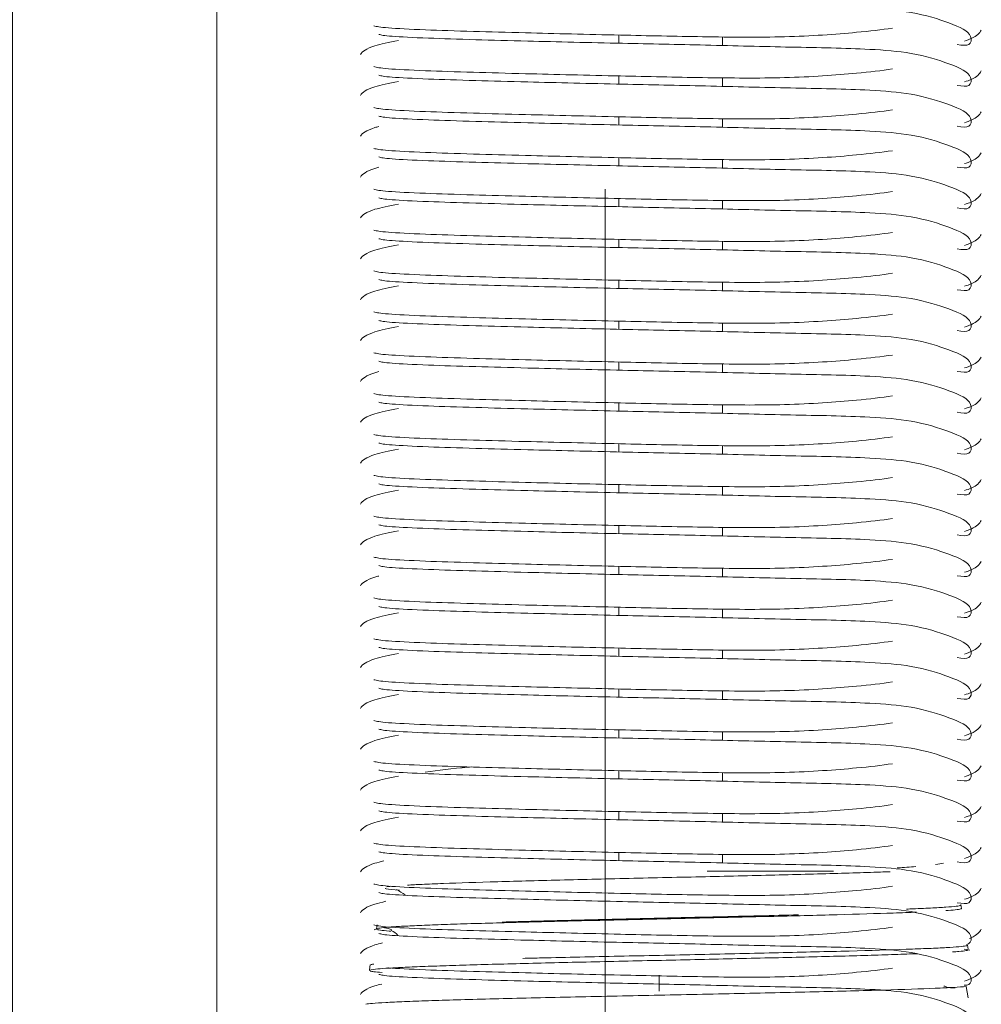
# Model space of a CAD drawing. Header units: millimetres. Extents: x 16720 to 74016, y 25810 to 81213.
# Tile 126 of 256: x 32332 to 32356, y 31780 to 31804. Entities that reach past the tile are written whole.
import ezdxf

# ---------------------------------------------------------------- set-up
doc = ezdxf.new("R2010")
doc.units = ezdxf.units.MM
doc.linetypes.add('DASHDOTX2', pattern=[50.8, 25.4, -12.7, 0, -12.7])
for name, color, linetype, lineweight in [('_OŚ', 165, 'DASHDOTX2', 9), ('_STOLARKA', 150, 'Continuous', 18), ('_WYMIAR', 151, 'Continuous', 9), ('_WYPOSAŻENIE', 157, 'Continuous', 5)]:
    doc.layers.add(name, color=color, linetype=linetype, lineweight=lineweight)

# ---------------------------------------------------------------- blocks, each defined once
blk = doc.blocks.new('brama 3m')
at = {"layer": '_STOLARKA'}
blk.add_lwpolyline([(150, -5), (-150, -5), (-150, 0), (150, 0)], close=True, dxfattribs=at)
at = {"layer": '_WYPOSAŻENIE', "linetype": 'Continuous'}
for p, q in [((23.393, -8.732), (23.519, -8.753)), ((24.403, -8.903), (24.501, -8.919)), ((26.069, -14.83), (26.269, -14.83)), ((27.069, -14.83), (27.269, -14.83)), ((28.069, -14.83), (28.269, -14.83)), ((29.069, -14.83), (29.269, -14.83)), ((30.069, -14.83), (30.269, -14.83)), ((31.069, -14.83), (31.269, -14.83)), ((32.069, -14.83), (32.269, -14.83)), ((33.069, -14.83), (33.269, -14.83)), ((34.069, -14.83), (34.269, -14.83)), ((35.069, -14.83), (35.269, -14.83)), ((36.069, -14.83), (36.269, -14.83)), ((37.069, -14.83), (37.269, -14.83)), ((38.069, -14.83), (38.269, -14.83)), ((39.069, -14.83), (39.269, -14.83)), ((40.069, -14.83), (40.269, -14.83)), ((41.069, -14.83), (41.269, -14.83)), ((42.069, -14.83), (42.269, -14.83)), ((43.069, -14.83), (43.269, -14.83)), ((44.069, -14.83), (44.269, -14.83)), ((45.069, -14.83), (45.269, -14.83)), ((46.069, -14.83), (46.269, -14.83)), ((23.265, -15.823), (22.876, -15.823)), ((25.811, -20.089), (25.811, -16.996)), ((26.228, -17.37), (26.013, -17.37)), ((27.228, -17.37), (27.013, -17.37)), ((28.228, -17.37), (28.013, -17.37)), ((29.228, -17.37), (29.013, -17.37)), ((30.228, -17.37), (30.013, -17.37)), ((31.228, -17.37), (31.013, -17.37)), ((32.228, -17.37), (32.013, -17.37)), ((33.228, -17.37), (33.013, -17.37)), ((34.228, -17.37), (34.013, -17.37)), ((35.228, -17.37), (35.013, -17.37)), ((36.228, -17.37), (36.013, -17.37)), ((37.228, -17.37), (37.013, -17.37)), ((38.228, -17.37), (38.013, -17.37)), ((39.228, -17.37), (39.013, -17.37)), ((40.228, -17.37), (40.013, -17.37)), ((41.228, -17.37), (41.013, -17.37)), ((42.228, -17.37), (42.013, -17.37)), ((43.228, -17.37), (43.013, -17.37)), ((44.228, -17.37), (44.013, -17.37)), ((45.228, -17.37), (45.013, -17.37)), ((46.228, -17.37), (46.013, -17.37)), ((22.989, -23.331), (22.71, -23.38)), ((23.901, -23.285), (23.878, -23.417)), ((23.997, -23.366), (23.905, -23.382)), ((24.997, -23.197), (24.901, -23.213))]:
    blk.add_line(p, q, dxfattribs=at)
for centre, radius, start, end in [((23.906, -9.064), 0.519, 15.0866, 24.5327), ((23.906, -9.064), 0.519, 334.865, 355.9927), ((23.917, -9.053), 0.495, 310.3474, 334.2086)]:
    blk.add_arc(centre, radius, start, end, dxfattribs=at)
for points, knots in [([(22.989, -23.331), (22.982, -23.251), (22.975, -23.148), (22.96, -22.894), (22.953, -22.743), (22.931, -22.225), (22.916, -21.802), (22.895, -21.05), (22.887, -20.781), (22.873, -20.22), (22.866, -19.926), (22.851, -19.311), (22.844, -18.988), (22.829, -18.331), (22.822, -17.997), (22.808, -17.317), (22.8, -16.971), (22.786, -16.268), (22.779, -15.918), (22.764, -15.223), (22.757, -14.879), (22.742, -14.194), (22.735, -13.853), (22.721, -13.196), (22.714, -12.878), (22.699, -12.263), (22.692, -11.963), (22.67, -11.11), (22.656, -10.61), (22.634, -9.961), (22.627, -9.764), (22.613, -9.416), (22.606, -9.264), (22.591, -9.003), (22.584, -8.893), (22.57, -8.737), (22.564, -8.683), (22.558, -8.646)], [0, 0, 0, 0, 0.03125, 0.03125, 0.0625, 0.0625, 0.125, 0.125, 0.15625, 0.15625, 0.1875, 0.1875, 0.21875, 0.21875, 0.25, 0.25, 0.28125, 0.28125, 0.3125, 0.3125, 0.34375, 0.34375, 0.375, 0.375, 0.40625, 0.40625, 0.4375, 0.4375, 0.5, 0.5, 0.53125, 0.53125, 0.5625, 0.5625, 0.59375, 0.59375, 0.6203289, 0.6203289, 0.6203289, 0.6203289]), ([(22.794, -8.512), (22.869, -8.57), (22.948, -8.652), (23.034, -8.972), (23.049, -9.033)], [0, 0, 0, 0, 0.1038127, 0.1253083, 0.1253083, 0.1253083, 0.1253083]), ([(23.794, -8.512), (23.869, -8.57), (23.95, -8.654), (24.038, -8.985), (24.055, -9.055)], [0, 0, 0, 0, 0.1038127, 0.1278558, 0.1278558, 0.1278558, 0.1278558]), ([(24.794, -8.512), (24.869, -8.57), (24.955, -8.66), (25.05, -9.032), (25.073, -9.136)], [0, 0, 0, 0, 0.1038127, 0.1366734, 0.1366734, 0.1366734, 0.1366734]), ([(25.794, -8.512), (25.869, -8.57), (25.952, -8.656), (26.042, -9.001), (26.061, -9.083)], [0, 0, 0, 0, 0.1038127, 0.1309417, 0.1309417, 0.1309417, 0.1309417]), ([(26.794, -8.512), (26.869, -8.57), (26.974, -8.679), (27.091, -9.205), (27.135, -9.447)], [0, 0, 0, 0, 0.1038127, 0.1660918, 0.1660918, 0.1660918, 0.1660918]), ([(27.794, -8.512), (27.869, -8.57), (27.974, -8.679), (28.091, -9.205), (28.135, -9.447)], [0, 0, 0, 0, 0.1038127, 0.1660918, 0.1660918, 0.1660918, 0.1660918]), ([(28.794, -8.512), (28.869, -8.57), (28.974, -8.679), (29.091, -9.205), (29.135, -9.447)], [0, 0, 0, 0, 0.1038127, 0.1660918, 0.1660918, 0.1660918, 0.1660918]), ([(29.794, -8.512), (29.869, -8.57), (29.974, -8.679), (30.091, -9.205), (30.135, -9.447)], [0, 0, 0, 0, 0.1038127, 0.1660918, 0.1660918, 0.1660918, 0.1660918]), ([(30.794, -8.512), (30.869, -8.57), (30.974, -8.679), (31.091, -9.205), (31.135, -9.447)], [0, 0, 0, 0, 0.1038127, 0.1660918, 0.1660918, 0.1660918, 0.1660918]), ([(31.794, -8.512), (31.869, -8.57), (31.974, -8.679), (32.091, -9.205), (32.135, -9.447)], [0, 0, 0, 0, 0.1038127, 0.1660918, 0.1660918, 0.1660918, 0.1660918]), ([(32.794, -8.512), (32.869, -8.57), (32.943, -8.647), (33.023, -8.932), (33.033, -8.967)], [0, 0, 0, 0, 0.1038127, 0.1172107, 0.1172107, 0.1172107, 0.1172107]), ([(33.794, -8.512), (33.869, -8.57), (33.974, -8.679), (34.091, -9.205), (34.135, -9.447)], [0, 0, 0, 0, 0.1038127, 0.1660918, 0.1660918, 0.1660918, 0.1660918]), ([(34.794, -8.512), (34.869, -8.57), (34.974, -8.679), (35.091, -9.205), (35.135, -9.447)], [0, 0, 0, 0, 0.1038127, 0.1660918, 0.1660918, 0.1660918, 0.1660918]), ([(35.794, -8.512), (35.869, -8.57), (35.974, -8.679), (36.091, -9.205), (36.135, -9.447)], [0, 0, 0, 0, 0.1038127, 0.1660918, 0.1660918, 0.1660918, 0.1660918]), ([(36.794, -8.512), (36.869, -8.57), (36.974, -8.679), (37.091, -9.205), (37.135, -9.447)], [0, 0, 0, 0, 0.1038127, 0.1660918, 0.1660918, 0.1660918, 0.1660918]), ([(37.794, -8.512), (37.869, -8.57), (37.943, -8.647), (38.023, -8.932), (38.033, -8.967)], [0, 0, 0, 0, 0.1038127, 0.1172107, 0.1172107, 0.1172107, 0.1172107]), ([(38.794, -8.512), (38.869, -8.57), (38.974, -8.679), (39.091, -9.205), (39.135, -9.447)], [0, 0, 0, 0, 0.1038127, 0.1660918, 0.1660918, 0.1660918, 0.1660918]), ([(39.794, -8.512), (39.869, -8.57), (39.974, -8.679), (40.091, -9.205), (40.135, -9.447)], [0, 0, 0, 0, 0.1038127, 0.1660918, 0.1660918, 0.1660918, 0.1660918]), ([(40.794, -8.512), (40.869, -8.57), (40.974, -8.679), (41.091, -9.205), (41.135, -9.447)], [0, 0, 0, 0, 0.1038127, 0.1660918, 0.1660918, 0.1660918, 0.1660918]), ([(41.794, -8.512), (41.869, -8.57), (41.974, -8.679), (42.091, -9.205), (42.135, -9.447)], [0, 0, 0, 0, 0.1038127, 0.1660918, 0.1660918, 0.1660918, 0.1660918]), ([(42.794, -8.512), (42.869, -8.57), (42.943, -8.647), (43.023, -8.932), (43.033, -8.967)], [0, 0, 0, 0, 0.1038127, 0.1172107, 0.1172107, 0.1172107, 0.1172107]), ([(43.794, -8.512), (43.869, -8.57), (43.943, -8.647), (44.023, -8.932), (44.033, -8.967)], [0, 0, 0, 0, 0.1038127, 0.1172107, 0.1172107, 0.1172107, 0.1172107]), ([(44.794, -8.512), (44.869, -8.57), (44.974, -8.679), (45.091, -9.205), (45.135, -9.447)], [0, 0, 0, 0, 0.1038127, 0.1660918, 0.1660918, 0.1660918, 0.1660918]), ([(45.794, -8.512), (45.869, -8.57), (45.974, -8.679), (46.091, -9.205), (46.135, -9.447)], [0, 0, 0, 0, 0.1038127, 0.1660918, 0.1660918, 0.1660918, 0.1660918]), ([(23.332, -9.043), (23.339, -8.959), (23.345, -8.892), (23.356, -8.802), (23.362, -8.772), (23.367, -8.753)], [0.07862897, 0.07862897, 0.07862897, 0.07862897, 0.0859375, 0.0859375, 0.0916913, 0.0916913, 0.0916913, 0.0916913]), ([(23.382, -8.73), (23.392, -8.737), (23.403, -8.789), (23.42, -8.95), (23.427, -9.034), (23.44, -9.239), (23.447, -9.359), (23.461, -9.635), (23.468, -9.791), (23.482, -10.14), (23.488, -10.33), (23.502, -10.738), (23.509, -10.956), (23.523, -11.42), (23.53, -11.669), (23.55, -12.444), (23.564, -12.996), (23.585, -13.879), (23.591, -14.183), (23.605, -14.791), (23.612, -15.098), (23.632, -16.026), (23.647, -16.662), (23.667, -17.581), (23.674, -17.884), (23.688, -18.48), (23.695, -18.777), (23.715, -19.633), (23.729, -20.163), (23.75, -20.896), (23.757, -21.129), (23.77, -21.561), (23.777, -21.762), (23.787, -22.015), (23.789, -22.082), (23.792, -22.146)], [0.097556, 0.097556, 0.097556, 0.097556, 0.109375, 0.109375, 0.1171875, 0.1171875, 0.125, 0.125, 0.1328125, 0.1328125, 0.140625, 0.140625, 0.1484375, 0.1484375, 0.15625, 0.15625, 0.171875, 0.171875, 0.1796875, 0.1796875, 0.1875, 0.1875, 0.203125, 0.203125, 0.2109375, 0.2109375, 0.21875, 0.21875, 0.234375, 0.234375, 0.2421875, 0.2421875, 0.25, 0.25, 0.2528903, 0.2528903, 0.2528903, 0.2528903]), ([(23.537, -8.84), (23.531, -8.8), (23.525, -8.773), (23.52, -8.761), (23.52, -8.761), (23.52, -8.761)], [0.821974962, 0.821974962, 0.821974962, 0.821974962, 0.828125, 0.828125, 0.828127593, 0.828127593, 0.828127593, 0.828127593]), ([(24.44, -21.526), (24.399, -21.259), (24.314, -20.497), (24.204, -18.965), (24.223, -16.938), (24.271, -14.705), (24.317, -12.773), (24.36, -11.185), (24.398, -9.993), (24.447, -9.053), (24.477, -8.909), (24.496, -8.839)], [0.2044578, 0.2044578, 0.2044578, 0.2044578, 0.2654214, 0.3635229, 0.4584069, 0.5482707, 0.6585292, 0.7285227, 0.8078598, 0.8993998, 1, 1, 1, 1]), ([(24.343, -9.26), (24.344, -9.246), (24.345, -9.231), (24.353, -9.125), (24.36, -9.053), (24.374, -8.95), (24.381, -8.918), (24.395, -8.894), (24.402, -8.903), (24.423, -8.99), (24.436, -9.127), (24.458, -9.451), (24.465, -9.58), (24.478, -9.869), (24.485, -10.031), (24.499, -10.389), (24.506, -10.585), (24.521, -11.011), (24.527, -11.237), (24.541, -11.713), (24.548, -11.964), (24.562, -12.49), (24.57, -12.768), (24.59, -13.617), (24.604, -14.209), (24.633, -15.448), (24.646, -16.071), (24.668, -17.002), (24.675, -17.315), (24.689, -17.926), (24.696, -18.224), (24.71, -18.808), (24.717, -19.093), (24.731, -19.649), (24.738, -19.919), (24.759, -20.683), (24.773, -21.14), (24.794, -21.755), (24.802, -21.946), (24.809, -22.117)], [0.4597538, 0.4597538, 0.4597538, 0.4597538, 0.4609375, 0.4609375, 0.46875, 0.46875, 0.4765625, 0.4765625, 0.484375, 0.484375, 0.5, 0.5, 0.5078125, 0.5078125, 0.515625, 0.515625, 0.5234375, 0.5234375, 0.53125, 0.53125, 0.5390625, 0.5390625, 0.546875, 0.546875, 0.5625, 0.5625, 0.578125, 0.578125, 0.5859375, 0.5859375, 0.59375, 0.59375, 0.6015625, 0.6015625, 0.609375, 0.609375, 0.625, 0.625, 0.6331074, 0.6331074, 0.6331074, 0.6331074]), ([(25.44, -21.526), (25.399, -21.259), (25.314, -20.497), (25.204, -18.965), (25.223, -16.938), (25.271, -14.705), (25.317, -12.773), (25.36, -11.185), (25.398, -9.993), (25.447, -9.053), (25.477, -8.909), (25.496, -8.839)], [0.2044578, 0.2044578, 0.2044578, 0.2044578, 0.2654214, 0.3635229, 0.4584069, 0.5482707, 0.6585292, 0.7285227, 0.8078598, 0.8993998, 1, 1, 1, 1]), ([(26.44, -21.526), (26.399, -21.259), (26.314, -20.497), (26.204, -18.965), (26.223, -16.938), (26.271, -14.705), (26.317, -12.773), (26.36, -11.185), (26.398, -9.993), (26.447, -9.053), (26.477, -8.909), (26.496, -8.839)], [0.2044578, 0.2044578, 0.2044578, 0.2044578, 0.2654214, 0.3635229, 0.4584069, 0.5482707, 0.6585292, 0.7285227, 0.8078598, 0.8993998, 1, 1, 1, 1]), ([(27.44, -21.526), (27.399, -21.259), (27.314, -20.497), (27.204, -18.965), (27.223, -16.938), (27.271, -14.705), (27.317, -12.773), (27.36, -11.185), (27.398, -9.993), (27.447, -9.053), (27.477, -8.909), (27.496, -8.839)], [0.2044578, 0.2044578, 0.2044578, 0.2044578, 0.2654214, 0.3635229, 0.4584069, 0.5482707, 0.6585292, 0.7285227, 0.8078598, 0.8993998, 1, 1, 1, 1]), ([(28.44, -21.526), (28.399, -21.259), (28.314, -20.497), (28.204, -18.965), (28.223, -16.938), (28.271, -14.705), (28.317, -12.773), (28.36, -11.185), (28.398, -9.993), (28.447, -9.053), (28.477, -8.909), (28.496, -8.839)], [0.2044578, 0.2044578, 0.2044578, 0.2044578, 0.2654214, 0.3635229, 0.4584069, 0.5482707, 0.6585292, 0.7285227, 0.8078598, 0.8993998, 1, 1, 1, 1]), ([(29.44, -21.526), (29.399, -21.259), (29.314, -20.497), (29.204, -18.965), (29.223, -16.938), (29.271, -14.705), (29.317, -12.773), (29.36, -11.185), (29.398, -9.993), (29.447, -9.053), (29.477, -8.909), (29.496, -8.839)], [0.2044578, 0.2044578, 0.2044578, 0.2044578, 0.2654214, 0.3635229, 0.4584069, 0.5482707, 0.6585292, 0.7285227, 0.8078598, 0.8993998, 1, 1, 1, 1]), ([(30.44, -21.526), (30.399, -21.259), (30.314, -20.497), (30.204, -18.965), (30.223, -16.938), (30.271, -14.705), (30.317, -12.773), (30.36, -11.185), (30.398, -9.993), (30.447, -9.053), (30.477, -8.909), (30.496, -8.839)], [0.2044578, 0.2044578, 0.2044578, 0.2044578, 0.2654214, 0.3635229, 0.4584069, 0.5482707, 0.6585292, 0.7285227, 0.8078598, 0.8993998, 1, 1, 1, 1]), ([(31.44, -21.526), (31.399, -21.259), (31.314, -20.497), (31.204, -18.965), (31.223, -16.938), (31.271, -14.705), (31.317, -12.773), (31.36, -11.185), (31.398, -9.993), (31.447, -9.053), (31.477, -8.909), (31.496, -8.839)], [0.2044578, 0.2044578, 0.2044578, 0.2044578, 0.2654214, 0.3635229, 0.4584069, 0.5482707, 0.6585292, 0.7285227, 0.8078598, 0.8993998, 1, 1, 1, 1]), ([(32.44, -21.526), (32.399, -21.259), (32.314, -20.497), (32.204, -18.965), (32.223, -16.938), (32.271, -14.705), (32.317, -12.773), (32.36, -11.185), (32.398, -9.993), (32.447, -9.053), (32.477, -8.909), (32.496, -8.839)], [0.2044578, 0.2044578, 0.2044578, 0.2044578, 0.2654214, 0.3635229, 0.4584069, 0.5482707, 0.6585292, 0.7285227, 0.8078598, 0.8993998, 1, 1, 1, 1]), ([(33.44, -21.526), (33.399, -21.259), (33.314, -20.497), (33.204, -18.965), (33.223, -16.938), (33.271, -14.705), (33.317, -12.773), (33.36, -11.185), (33.398, -9.993), (33.447, -9.053), (33.477, -8.909), (33.496, -8.839)], [0.2044578, 0.2044578, 0.2044578, 0.2044578, 0.2654214, 0.3635229, 0.4584069, 0.5482707, 0.6585292, 0.7285227, 0.8078598, 0.8993998, 1, 1, 1, 1]), ([(34.44, -21.526), (34.399, -21.259), (34.314, -20.497), (34.204, -18.965), (34.223, -16.938), (34.271, -14.705), (34.317, -12.773), (34.36, -11.185), (34.398, -9.993), (34.447, -9.053), (34.477, -8.909), (34.496, -8.839)], [0.2044578, 0.2044578, 0.2044578, 0.2044578, 0.2654214, 0.3635229, 0.4584069, 0.5482707, 0.6585292, 0.7285227, 0.8078598, 0.8993998, 1, 1, 1, 1]), ([(35.44, -21.526), (35.399, -21.259), (35.314, -20.497), (35.204, -18.965), (35.223, -16.938), (35.271, -14.705), (35.317, -12.773), (35.36, -11.185), (35.398, -9.993), (35.447, -9.053), (35.477, -8.909), (35.496, -8.839)], [0.2044578, 0.2044578, 0.2044578, 0.2044578, 0.2654214, 0.3635229, 0.4584069, 0.5482707, 0.6585292, 0.7285227, 0.8078598, 0.8993998, 1, 1, 1, 1]), ([(36.44, -21.526), (36.399, -21.259), (36.314, -20.497), (36.204, -18.965), (36.223, -16.938), (36.271, -14.705), (36.317, -12.773), (36.36, -11.185), (36.398, -9.993), (36.447, -9.053), (36.477, -8.909), (36.496, -8.839)], [0.2044578, 0.2044578, 0.2044578, 0.2044578, 0.2654214, 0.3635229, 0.4584069, 0.5482707, 0.6585292, 0.7285227, 0.8078598, 0.8993998, 1, 1, 1, 1]), ([(37.44, -21.526), (37.399, -21.259), (37.314, -20.497), (37.204, -18.965), (37.223, -16.938), (37.271, -14.705), (37.317, -12.773), (37.36, -11.185), (37.398, -9.993), (37.447, -9.053), (37.477, -8.909), (37.496, -8.839)], [0.2044578, 0.2044578, 0.2044578, 0.2044578, 0.2654214, 0.3635229, 0.4584069, 0.5482707, 0.6585292, 0.7285227, 0.8078598, 0.8993998, 1, 1, 1, 1]), ([(38.44, -21.526), (38.399, -21.259), (38.314, -20.497), (38.204, -18.965), (38.223, -16.938), (38.271, -14.705), (38.317, -12.773), (38.36, -11.185), (38.398, -9.993), (38.447, -9.053), (38.477, -8.909), (38.496, -8.839)], [0.2044578, 0.2044578, 0.2044578, 0.2044578, 0.2654214, 0.3635229, 0.4584069, 0.5482707, 0.6585292, 0.7285227, 0.8078598, 0.8993998, 1, 1, 1, 1]), ([(39.44, -21.526), (39.399, -21.259), (39.314, -20.497), (39.204, -18.965), (39.223, -16.938), (39.271, -14.705), (39.317, -12.773), (39.36, -11.185), (39.398, -9.993), (39.447, -9.053), (39.477, -8.909), (39.496, -8.839)], [0.2044578, 0.2044578, 0.2044578, 0.2044578, 0.2654214, 0.3635229, 0.4584069, 0.5482707, 0.6585292, 0.7285227, 0.8078598, 0.8993998, 1, 1, 1, 1]), ([(40.44, -21.526), (40.399, -21.259), (40.314, -20.497), (40.204, -18.965), (40.223, -16.938), (40.271, -14.705), (40.317, -12.773), (40.36, -11.185), (40.398, -9.993), (40.447, -9.053), (40.477, -8.909), (40.496, -8.839)], [0.2044578, 0.2044578, 0.2044578, 0.2044578, 0.2654214, 0.3635229, 0.4584069, 0.5482707, 0.6585292, 0.7285227, 0.8078598, 0.8993998, 1, 1, 1, 1]), ([(41.44, -21.526), (41.399, -21.259), (41.314, -20.497), (41.204, -18.965), (41.223, -16.938), (41.271, -14.705), (41.317, -12.773), (41.36, -11.185), (41.398, -9.993), (41.447, -9.053), (41.477, -8.909), (41.496, -8.839)], [0.2044578, 0.2044578, 0.2044578, 0.2044578, 0.2654214, 0.3635229, 0.4584069, 0.5482707, 0.6585292, 0.7285227, 0.8078598, 0.8993998, 1, 1, 1, 1]), ([(42.44, -21.526), (42.399, -21.259), (42.314, -20.497), (42.204, -18.965), (42.223, -16.938), (42.271, -14.705), (42.317, -12.773), (42.36, -11.185), (42.398, -9.993), (42.447, -9.053), (42.477, -8.909), (42.496, -8.839)], [0.2044578, 0.2044578, 0.2044578, 0.2044578, 0.2654214, 0.3635229, 0.4584069, 0.5482707, 0.6585292, 0.7285227, 0.8078598, 0.8993998, 1, 1, 1, 1]), ([(43.44, -21.526), (43.399, -21.259), (43.314, -20.497), (43.204, -18.965), (43.223, -16.938), (43.271, -14.705), (43.317, -12.773), (43.36, -11.185), (43.398, -9.993), (43.447, -9.053), (43.477, -8.909), (43.496, -8.839)], [0.2044578, 0.2044578, 0.2044578, 0.2044578, 0.2654214, 0.3635229, 0.4584069, 0.5482707, 0.6585292, 0.7285227, 0.8078598, 0.8993998, 1, 1, 1, 1]), ([(44.44, -21.526), (44.399, -21.259), (44.314, -20.497), (44.204, -18.965), (44.223, -16.938), (44.271, -14.705), (44.317, -12.773), (44.36, -11.185), (44.398, -9.993), (44.447, -9.053), (44.477, -8.909), (44.496, -8.839)], [0.2044578, 0.2044578, 0.2044578, 0.2044578, 0.2654214, 0.3635229, 0.4584069, 0.5482707, 0.6585292, 0.7285227, 0.8078598, 0.8993998, 1, 1, 1, 1]), ([(45.44, -21.526), (45.399, -21.259), (45.314, -20.497), (45.204, -18.965), (45.223, -16.938), (45.271, -14.705), (45.317, -12.773), (45.36, -11.185), (45.398, -9.993), (45.447, -9.053), (45.477, -8.909), (45.496, -8.839)], [0.2044578, 0.2044578, 0.2044578, 0.2044578, 0.2654214, 0.3635229, 0.4584069, 0.5482707, 0.6585292, 0.7285227, 0.8078598, 0.8993998, 1, 1, 1, 1]), ([(46.44, -21.526), (46.399, -21.259), (46.314, -20.497), (46.204, -18.965), (46.223, -16.938), (46.271, -14.705), (46.317, -12.773), (46.36, -11.185), (46.398, -9.993), (46.447, -9.053), (46.477, -8.909), (46.496, -8.839)], [0.2044578, 0.2044578, 0.2044578, 0.2044578, 0.2654214, 0.3635229, 0.4584069, 0.5482707, 0.6585292, 0.7285227, 0.8078598, 0.8993998, 1, 1, 1, 1]), ([(23.286, -8.963), (23.269, -9.02), (23.242, -9.148), (23.195, -10.063), (23.158, -11.243), (23.116, -12.824), (23.069, -14.767), (23.024, -17.005), (22.968, -19.127), (22.947, -20.722), (22.843, -22.077), (22.548, -23.004), (22.347, -23.44), (22.158, -23.458), (22.123, -23.451)], [0.0012472, 0.0012472, 0.0012472, 0.0012472, 0.0974026, 0.1862933, 0.2634889, 0.3317397, 0.4390534, 0.5275024, 0.6217193, 0.7212039, 0.7786993, 0.8456033, 0.9199707, 0.9396248, 0.9396248, 0.9396248, 0.9396248]), ([(24.286, -8.963), (24.269, -9.02), (24.242, -9.148), (24.195, -10.063), (24.158, -11.243), (24.116, -12.824), (24.069, -14.767), (24.024, -17.005), (23.968, -19.127), (23.947, -20.722), (23.843, -22.077), (23.548, -23.004), (23.321, -23.495), (23.031, -23.447), (23.016, -23.331), (23.018, -23.284)], [0.0012472, 0.0012472, 0.0012472, 0.0012472, 0.0974026, 0.1862933, 0.2634889, 0.3317397, 0.4390534, 0.5275024, 0.6217193, 0.7212039, 0.7786993, 0.8456033, 0.9199707, 0.9597928, 0.9791957, 0.9791957, 0.9791957, 0.9791957]), ([(25.286, -8.963), (25.269, -9.02), (25.242, -9.148), (25.195, -10.063), (25.158, -11.243), (25.116, -12.824), (25.069, -14.767), (25.024, -17.005), (24.968, -19.127), (24.947, -20.722), (24.843, -22.077), (24.548, -23.004), (24.321, -23.495), (24.05, -23.45), (24.023, -23.361), (24.02, -23.339)], [0.0012472, 0.0012472, 0.0012472, 0.0012472, 0.0974026, 0.1862933, 0.2634889, 0.3317397, 0.4390534, 0.5275024, 0.6217193, 0.7212039, 0.7786993, 0.8456033, 0.9199707, 0.9597928, 0.9708553, 0.9708553, 0.9708553, 0.9708553]), ([(26.286, -8.963), (26.269, -9.02), (26.242, -9.148), (26.195, -10.063), (26.158, -11.243), (26.116, -12.824), (26.069, -14.767), (26.024, -17.005), (25.968, -19.127), (25.947, -20.722), (25.843, -22.077), (25.548, -23.004), (25.321, -23.495), (24.986, -23.44), (25.02, -23.237), (25.038, -23.112)], [0.0012472, 0.0012472, 0.0012472, 0.0012472, 0.0974026, 0.1862933, 0.2634889, 0.3317397, 0.4390534, 0.5275024, 0.6217193, 0.7212039, 0.7786993, 0.8456033, 0.9199707, 0.9597928, 1, 1, 1, 1]), ([(25.35, -9.465), (25.361, -9.313), (25.371, -9.205), (25.383, -9.133), (25.384, -9.127), (25.385, -9.12)], [0.8322297, 0.8322297, 0.8322297, 0.8322297, 0.84375, 0.84375, 0.84509222, 0.84509222, 0.84509222, 0.84509222]), ([(27.286, -8.963), (27.269, -9.02), (27.242, -9.148), (27.195, -10.063), (27.158, -11.243), (27.116, -12.824), (27.069, -14.767), (27.024, -17.005), (26.968, -19.127), (26.947, -20.722), (26.843, -22.077), (26.548, -23.004), (26.321, -23.495), (25.986, -23.44), (26.02, -23.237), (26.038, -23.112)], [0.0012472, 0.0012472, 0.0012472, 0.0012472, 0.0974026, 0.1862933, 0.2634889, 0.3317397, 0.4390534, 0.5275024, 0.6217193, 0.7212039, 0.7786993, 0.8456033, 0.9199707, 0.9597928, 1, 1, 1, 1]), ([(28.286, -8.963), (28.269, -9.02), (28.242, -9.148), (28.195, -10.063), (28.158, -11.243), (28.116, -12.824), (28.069, -14.767), (28.024, -17.005), (27.968, -19.127), (27.947, -20.722), (27.843, -22.077), (27.548, -23.004), (27.321, -23.495), (26.986, -23.44), (27.02, -23.237), (27.038, -23.112)], [0.0012472, 0.0012472, 0.0012472, 0.0012472, 0.0974026, 0.1862933, 0.2634889, 0.3317397, 0.4390534, 0.5275024, 0.6217193, 0.7212039, 0.7786993, 0.8456033, 0.9199707, 0.9597928, 1, 1, 1, 1]), ([(29.286, -8.963), (29.269, -9.02), (29.242, -9.148), (29.195, -10.063), (29.158, -11.243), (29.116, -12.824), (29.069, -14.767), (29.024, -17.005), (28.968, -19.127), (28.947, -20.722), (28.843, -22.077), (28.548, -23.004), (28.321, -23.495), (27.986, -23.44), (28.02, -23.237), (28.038, -23.112)], [0.0012472, 0.0012472, 0.0012472, 0.0012472, 0.0974026, 0.1862933, 0.2634889, 0.3317397, 0.4390534, 0.5275024, 0.6217193, 0.7212039, 0.7786993, 0.8456033, 0.9199707, 0.9597928, 1, 1, 1, 1]), ([(30.286, -8.963), (30.269, -9.02), (30.242, -9.148), (30.195, -10.063), (30.158, -11.243), (30.116, -12.824), (30.069, -14.767), (30.024, -17.005), (29.968, -19.127), (29.947, -20.722), (29.843, -22.077), (29.548, -23.004), (29.321, -23.495), (28.986, -23.44), (29.02, -23.237), (29.038, -23.112)], [0.0012472, 0.0012472, 0.0012472, 0.0012472, 0.0974026, 0.1862933, 0.2634889, 0.3317397, 0.4390534, 0.5275024, 0.6217193, 0.7212039, 0.7786993, 0.8456033, 0.9199707, 0.9597928, 1, 1, 1, 1]), ([(31.286, -8.963), (31.269, -9.02), (31.242, -9.148), (31.195, -10.063), (31.158, -11.243), (31.116, -12.824), (31.069, -14.767), (31.024, -17.005), (30.968, -19.127), (30.947, -20.722), (30.843, -22.077), (30.548, -23.004), (30.321, -23.495), (29.986, -23.44), (30.02, -23.237), (30.038, -23.112)], [0.0012472, 0.0012472, 0.0012472, 0.0012472, 0.0974026, 0.1862933, 0.2634889, 0.3317397, 0.4390534, 0.5275024, 0.6217193, 0.7212039, 0.7786993, 0.8456033, 0.9199707, 0.9597928, 1, 1, 1, 1]), ([(32.286, -8.963), (32.269, -9.02), (32.242, -9.148), (32.195, -10.063), (32.158, -11.243), (32.116, -12.824), (32.069, -14.767), (32.024, -17.005), (31.968, -19.127), (31.947, -20.722), (31.843, -22.077), (31.548, -23.004), (31.321, -23.495), (30.986, -23.44), (31.02, -23.237), (31.038, -23.112)], [0.0012472, 0.0012472, 0.0012472, 0.0012472, 0.0974026, 0.1862933, 0.2634889, 0.3317397, 0.4390534, 0.5275024, 0.6217193, 0.7212039, 0.7786993, 0.8456033, 0.9199707, 0.9597928, 1, 1, 1, 1]), ([(33.286, -8.963), (33.269, -9.02), (33.242, -9.148), (33.195, -10.063), (33.158, -11.243), (33.116, -12.824), (33.069, -14.767), (33.024, -17.005), (32.968, -19.127), (32.947, -20.722), (32.843, -22.077), (32.548, -23.004), (32.321, -23.495), (31.986, -23.44), (32.02, -23.237), (32.038, -23.112)], [0.0012472, 0.0012472, 0.0012472, 0.0012472, 0.0974026, 0.1862933, 0.2634889, 0.3317397, 0.4390534, 0.5275024, 0.6217193, 0.7212039, 0.7786993, 0.8456033, 0.9199707, 0.9597928, 1, 1, 1, 1]), ([(34.286, -8.963), (34.269, -9.02), (34.242, -9.148), (34.195, -10.063), (34.158, -11.243), (34.116, -12.824), (34.069, -14.767), (34.024, -17.005), (33.968, -19.127), (33.947, -20.722), (33.843, -22.077), (33.548, -23.004), (33.321, -23.495), (32.986, -23.44), (33.02, -23.237), (33.038, -23.112)], [0.0012472, 0.0012472, 0.0012472, 0.0012472, 0.0974026, 0.1862933, 0.2634889, 0.3317397, 0.4390534, 0.5275024, 0.6217193, 0.7212039, 0.7786993, 0.8456033, 0.9199707, 0.9597928, 1, 1, 1, 1]), ([(35.286, -8.963), (35.269, -9.02), (35.242, -9.148), (35.195, -10.063), (35.158, -11.243), (35.116, -12.824), (35.069, -14.767), (35.024, -17.005), (34.968, -19.127), (34.947, -20.722), (34.843, -22.077), (34.548, -23.004), (34.321, -23.495), (33.986, -23.44), (34.02, -23.237), (34.038, -23.112)], [0.0012472, 0.0012472, 0.0012472, 0.0012472, 0.0974026, 0.1862933, 0.2634889, 0.3317397, 0.4390534, 0.5275024, 0.6217193, 0.7212039, 0.7786993, 0.8456033, 0.9199707, 0.9597928, 1, 1, 1, 1]), ([(36.286, -8.963), (36.269, -9.02), (36.242, -9.148), (36.195, -10.063), (36.158, -11.243), (36.116, -12.824), (36.069, -14.767), (36.024, -17.005), (35.968, -19.127), (35.947, -20.722), (35.843, -22.077), (35.548, -23.004), (35.321, -23.495), (34.986, -23.44), (35.02, -23.237), (35.038, -23.112)], [0.0012472, 0.0012472, 0.0012472, 0.0012472, 0.0974026, 0.1862933, 0.2634889, 0.3317397, 0.4390534, 0.5275024, 0.6217193, 0.7212039, 0.7786993, 0.8456033, 0.9199707, 0.9597928, 1, 1, 1, 1]), ([(37.286, -8.963), (37.269, -9.02), (37.242, -9.148), (37.195, -10.063), (37.158, -11.243), (37.116, -12.824), (37.069, -14.767), (37.024, -17.005), (36.968, -19.127), (36.947, -20.722), (36.843, -22.077), (36.548, -23.004), (36.321, -23.495), (35.986, -23.44), (36.02, -23.237), (36.038, -23.112)], [0.0012472, 0.0012472, 0.0012472, 0.0012472, 0.0974026, 0.1862933, 0.2634889, 0.3317397, 0.4390534, 0.5275024, 0.6217193, 0.7212039, 0.7786993, 0.8456033, 0.9199707, 0.9597928, 1, 1, 1, 1]), ([(38.286, -8.963), (38.269, -9.02), (38.242, -9.148), (38.195, -10.063), (38.158, -11.243), (38.116, -12.824), (38.069, -14.767), (38.024, -17.005), (37.968, -19.127), (37.947, -20.722), (37.843, -22.077), (37.548, -23.004), (37.321, -23.495), (36.986, -23.44), (37.02, -23.237), (37.038, -23.112)], [0.0012472, 0.0012472, 0.0012472, 0.0012472, 0.0974026, 0.1862933, 0.2634889, 0.3317397, 0.4390534, 0.5275024, 0.6217193, 0.7212039, 0.7786993, 0.8456033, 0.9199707, 0.9597928, 1, 1, 1, 1]), ([(39.286, -8.963), (39.269, -9.02), (39.242, -9.148), (39.195, -10.063), (39.158, -11.243), (39.116, -12.824), (39.069, -14.767), (39.024, -17.005), (38.968, -19.127), (38.947, -20.722), (38.843, -22.077), (38.548, -23.004), (38.321, -23.495), (37.986, -23.44), (38.02, -23.237), (38.038, -23.112)], [0.0012472, 0.0012472, 0.0012472, 0.0012472, 0.0974026, 0.1862933, 0.2634889, 0.3317397, 0.4390534, 0.5275024, 0.6217193, 0.7212039, 0.7786993, 0.8456033, 0.9199707, 0.9597928, 1, 1, 1, 1]), ([(40.286, -8.963), (40.269, -9.02), (40.242, -9.148), (40.195, -10.063), (40.158, -11.243), (40.116, -12.824), (40.069, -14.767), (40.024, -17.005), (39.968, -19.127), (39.947, -20.722), (39.843, -22.077), (39.548, -23.004), (39.321, -23.495), (38.986, -23.44), (39.02, -23.237), (39.038, -23.112)], [0.0012472, 0.0012472, 0.0012472, 0.0012472, 0.0974026, 0.1862933, 0.2634889, 0.3317397, 0.4390534, 0.5275024, 0.6217193, 0.7212039, 0.7786993, 0.8456033, 0.9199707, 0.9597928, 1, 1, 1, 1]), ([(41.286, -8.963), (41.269, -9.02), (41.242, -9.148), (41.195, -10.063), (41.158, -11.243), (41.116, -12.824), (41.069, -14.767), (41.024, -17.005), (40.968, -19.127), (40.947, -20.722), (40.843, -22.077), (40.548, -23.004), (40.321, -23.495), (39.986, -23.44), (40.02, -23.237), (40.038, -23.112)], [0.0012472, 0.0012472, 0.0012472, 0.0012472, 0.0974026, 0.1862933, 0.2634889, 0.3317397, 0.4390534, 0.5275024, 0.6217193, 0.7212039, 0.7786993, 0.8456033, 0.9199707, 0.9597928, 1, 1, 1, 1]), ([(42.286, -8.963), (42.269, -9.02), (42.242, -9.148), (42.195, -10.063), (42.158, -11.243), (42.116, -12.824), (42.069, -14.767), (42.024, -17.005), (41.968, -19.127), (41.947, -20.722), (41.843, -22.077), (41.548, -23.004), (41.321, -23.495), (40.986, -23.44), (41.02, -23.237), (41.038, -23.112)], [0.0012472, 0.0012472, 0.0012472, 0.0012472, 0.0974026, 0.1862933, 0.2634889, 0.3317397, 0.4390534, 0.5275024, 0.6217193, 0.7212039, 0.7786993, 0.8456033, 0.9199707, 0.9597928, 1, 1, 1, 1]), ([(43.286, -8.963), (43.269, -9.02), (43.242, -9.148), (43.195, -10.063), (43.158, -11.243), (43.116, -12.824), (43.069, -14.767), (43.024, -17.005), (42.968, -19.127), (42.947, -20.722), (42.843, -22.077), (42.548, -23.004), (42.321, -23.495), (41.986, -23.44), (42.02, -23.237), (42.038, -23.112)], [0.0012472, 0.0012472, 0.0012472, 0.0012472, 0.0974026, 0.1862933, 0.2634889, 0.3317397, 0.4390534, 0.5275024, 0.6217193, 0.7212039, 0.7786993, 0.8456033, 0.9199707, 0.9597928, 1, 1, 1, 1]), ([(44.286, -8.963), (44.269, -9.02), (44.242, -9.148), (44.195, -10.063), (44.158, -11.243), (44.116, -12.824), (44.069, -14.767), (44.024, -17.005), (43.968, -19.127), (43.947, -20.722), (43.843, -22.077), (43.548, -23.004), (43.321, -23.495), (42.986, -23.44), (43.02, -23.237), (43.038, -23.112)], [0.0012472, 0.0012472, 0.0012472, 0.0012472, 0.0974026, 0.1862933, 0.2634889, 0.3317397, 0.4390534, 0.5275024, 0.6217193, 0.7212039, 0.7786993, 0.8456033, 0.9199707, 0.9597928, 1, 1, 1, 1]), ([(45.286, -8.963), (45.269, -9.02), (45.242, -9.148), (45.195, -10.063), (45.158, -11.243), (45.116, -12.824), (45.069, -14.767), (45.024, -17.005), (44.968, -19.127), (44.947, -20.722), (44.843, -22.077), (44.548, -23.004), (44.321, -23.495), (43.986, -23.44), (44.02, -23.237), (44.038, -23.112)], [0.0012472, 0.0012472, 0.0012472, 0.0012472, 0.0974026, 0.1862933, 0.2634889, 0.3317397, 0.4390534, 0.5275024, 0.6217193, 0.7212039, 0.7786993, 0.8456033, 0.9199707, 0.9597928, 1, 1, 1, 1]), ([(46.286, -8.963), (46.269, -9.02), (46.242, -9.148), (46.195, -10.063), (46.158, -11.243), (46.116, -12.824), (46.069, -14.767), (46.024, -17.005), (45.968, -19.127), (45.947, -20.722), (45.843, -22.077), (45.548, -23.004), (45.321, -23.495), (44.986, -23.44), (45.02, -23.237), (45.038, -23.112)], [0.0012472, 0.0012472, 0.0012472, 0.0012472, 0.0974026, 0.1862933, 0.2634889, 0.3317397, 0.4390534, 0.5275024, 0.6217193, 0.7212039, 0.7786993, 0.8456033, 0.9199707, 0.9597928, 1, 1, 1, 1]), ([(47.286, -8.963), (47.269, -9.02), (47.242, -9.148), (47.195, -10.063), (47.158, -11.243), (47.116, -12.824), (47.069, -14.767), (47.024, -17.005), (46.968, -19.127), (46.947, -20.722), (46.843, -22.077), (46.548, -23.004), (46.321, -23.495), (45.986, -23.44), (46.02, -23.237), (46.038, -23.112)], [0.0012472, 0.0012472, 0.0012472, 0.0012472, 0.0974026, 0.1862933, 0.2634889, 0.3317397, 0.4390534, 0.5275024, 0.6217193, 0.7212039, 0.7786993, 0.8456033, 0.9199707, 0.9597928, 1, 1, 1, 1]), ([(23.44, -21.526), (23.399, -21.259), (23.314, -20.497), (23.204, -18.965), (23.223, -16.938), (23.271, -14.705), (23.317, -12.773), (23.36, -11.185), (23.398, -9.993), (23.43, -9.393), (23.445, -9.192), (23.446, -9.187)], [0.2044578, 0.2044578, 0.2044578, 0.2044578, 0.2654214, 0.3635229, 0.4584069, 0.5482707, 0.6585292, 0.7285227, 0.8078598, 0.8993998, 0.901853, 0.901853, 0.901853, 0.901853]), ([(25.47, -9.663), (25.476, -9.769), (25.482, -9.888), (25.496, -10.178), (25.503, -10.355), (25.524, -10.929), (25.538, -11.372), (25.567, -12.379), (25.581, -12.922), (25.603, -13.793), (25.61, -14.095), (25.624, -14.701), (25.631, -15.007), (25.653, -15.934), (25.667, -16.57), (25.689, -17.491), (25.696, -17.794), (25.71, -18.391), (25.718, -18.687), (25.732, -19.257), (25.739, -19.532), (25.753, -20.063), (25.761, -20.318), (25.775, -20.796), (25.782, -21.022), (25.792, -21.314), (25.795, -21.394), (25.798, -21.471)], [0.8761955, 0.8761955, 0.8761955, 0.8761955, 0.8828125, 0.8828125, 0.890625, 0.890625, 0.90625, 0.90625, 0.921875, 0.921875, 0.9296875, 0.9296875, 0.9375, 0.9375, 0.953125, 0.953125, 0.9609375, 0.9609375, 0.96875, 0.96875, 0.9765625, 0.9765625, 0.984375, 0.984375, 0.9921875, 0.9921875, 0.9952198, 0.9952198, 0.9952198, 0.9952198]), ([(28.237, -10.096), (28.28, -10.409), (28.323, -10.784), (28.359, -11.196), (28.361, -11.224)], [0.21518998, 0.21518998, 0.21518998, 0.21518998, 0.27929039, 0.28377405, 0.28377405, 0.28377405, 0.28377405]), ([(24.743, -19.227), (24.727, -18.606), (24.697, -17.365), (24.652, -15.439), (24.611, -13.615), (24.577, -12.481), (24.567, -11.983)], [0.3231911, 0.3231911, 0.3231911, 0.3231911, 0.4253585, 0.5121105, 0.6027636, 0.6971163, 0.6971163, 0.6971163, 0.6971163]), ([(23.991, -23.35), (23.988, -23.343), (23.986, -23.334), (23.977, -23.287), (23.97, -23.23), (23.955, -23.07), (23.948, -22.966), (23.934, -22.721), (23.927, -22.578), (23.913, -22.253), (23.906, -22.068), (23.885, -21.462), (23.871, -20.995), (23.85, -20.201), (23.843, -19.92), (23.829, -19.344), (23.822, -19.047), (23.808, -18.433), (23.8, -18.114), (23.786, -17.469), (23.779, -17.144), (23.765, -16.49), (23.758, -16.16), (23.744, -15.497), (23.737, -15.164), (23.723, -14.514), (23.716, -14.195), (23.702, -13.566), (23.695, -13.254), (23.684, -12.794), (23.68, -12.638), (23.677, -12.485)], [0.6538146, 0.6538146, 0.6538146, 0.6538146, 0.65625, 0.65625, 0.6640625, 0.6640625, 0.671875, 0.671875, 0.6796875, 0.6796875, 0.6875, 0.6875, 0.703125, 0.703125, 0.7109375, 0.7109375, 0.71875, 0.71875, 0.7265625, 0.7265625, 0.734375, 0.734375, 0.7421875, 0.7421875, 0.75, 0.75, 0.7578125, 0.7578125, 0.765625, 0.765625, 0.7697883, 0.7697883, 0.7697883, 0.7697883]), ([(24.974, -23.195), (24.973, -23.194), (24.973, -23.194), (24.966, -23.179), (24.958, -23.142), (24.944, -23.022), (24.937, -22.939), (24.922, -22.731), (24.915, -22.605), (24.9, -22.31), (24.893, -22.14), (24.885, -21.926), (24.884, -21.898), (24.883, -21.869)], [0.29665753, 0.29665753, 0.29665753, 0.29665753, 0.296875, 0.296875, 0.3046875, 0.3046875, 0.3125, 0.3125, 0.3203125, 0.3203125, 0.328125, 0.328125, 0.32928313, 0.32928313, 0.32928313, 0.32928313]), ([(23.001, -22.787), (22.991, -22.81), (22.982, -22.833), (22.97, -22.877), (22.965, -22.897), (22.959, -22.937), (22.955, -22.977), (22.955, -23.018), (22.957, -23.044), (22.958, -23.051), (22.958, -23.057)], [0.4225637, 0.4225637, 0.4225637, 0.4225637, 0.5, 0.5, 0.5625, 0.5625, 0.625, 0.6875, 0.6875, 0.7074936, 0.7074936, 0.7074936, 0.7074936]), ([(24.847, -22.833), (24.848, -22.851), (24.849, -22.869), (24.857, -22.98), (24.864, -23.053), (24.878, -23.16), (24.885, -23.194), (24.897, -23.216), (24.902, -23.215), (24.907, -23.206)], [0.64705111, 0.64705111, 0.64705111, 0.64705111, 0.6484375, 0.6484375, 0.65625, 0.65625, 0.6640625, 0.6640625, 0.66929826, 0.66929826, 0.66929826, 0.66929826]), ([(23.834, -22.999), (23.838, -23.056), (23.842, -23.106), (23.853, -23.229), (23.86, -23.289), (23.87, -23.347), (23.874, -23.362), (23.877, -23.371)], [0.26900793, 0.26900793, 0.26900793, 0.26900793, 0.2734375, 0.2734375, 0.28125, 0.28125, 0.28516899, 0.28516899, 0.28516899, 0.28516899]), ([(23.391, -23.7), (23.314, -23.655), (23.231, -23.591), (23.143, -23.351), (23.123, -23.289)], [0, 0, 0, 0, 0.080015, 0.1035775, 0.1035775, 0.1035775, 0.1035775]), ([(25.391, -23.7), (25.314, -23.655), (25.231, -23.591), (25.143, -23.351), (25.123, -23.289)], [0, 0, 0, 0, 0.080015, 0.1035775, 0.1035775, 0.1035775, 0.1035775]), ([(26.391, -23.7), (26.314, -23.655), (26.231, -23.591), (26.143, -23.351), (26.123, -23.289)], [0, 0, 0, 0, 0.080015, 0.1035775, 0.1035775, 0.1035775, 0.1035775]), ([(27.391, -23.7), (27.314, -23.655), (27.231, -23.591), (27.143, -23.351), (27.123, -23.289)], [0, 0, 0, 0, 0.080015, 0.1035775, 0.1035775, 0.1035775, 0.1035775]), ([(28.391, -23.7), (28.314, -23.655), (28.231, -23.591), (28.143, -23.351), (28.123, -23.289)], [0, 0, 0, 0, 0.080015, 0.1035775, 0.1035775, 0.1035775, 0.1035775]), ([(29.391, -23.7), (29.314, -23.655), (29.231, -23.591), (29.143, -23.351), (29.123, -23.289)], [0, 0, 0, 0, 0.080015, 0.1035775, 0.1035775, 0.1035775, 0.1035775]), ([(30.391, -23.7), (30.314, -23.655), (30.231, -23.591), (30.143, -23.351), (30.123, -23.289)], [0, 0, 0, 0, 0.080015, 0.1035775, 0.1035775, 0.1035775, 0.1035775]), ([(31.391, -23.7), (31.314, -23.655), (31.231, -23.591), (31.143, -23.351), (31.123, -23.289)], [0, 0, 0, 0, 0.080015, 0.1035775, 0.1035775, 0.1035775, 0.1035775]), ([(32.391, -23.7), (32.314, -23.655), (32.231, -23.591), (32.143, -23.351), (32.123, -23.289)], [0, 0, 0, 0, 0.080015, 0.1035775, 0.1035775, 0.1035775, 0.1035775]), ([(33.391, -23.7), (33.314, -23.655), (33.231, -23.591), (33.143, -23.351), (33.123, -23.289)], [0, 0, 0, 0, 0.080015, 0.1035775, 0.1035775, 0.1035775, 0.1035775]), ([(34.391, -23.7), (34.314, -23.655), (34.231, -23.591), (34.143, -23.351), (34.123, -23.289)], [0, 0, 0, 0, 0.080015, 0.1035775, 0.1035775, 0.1035775, 0.1035775]), ([(35.391, -23.7), (35.314, -23.655), (35.231, -23.591), (35.143, -23.351), (35.123, -23.289)], [0, 0, 0, 0, 0.080015, 0.1035775, 0.1035775, 0.1035775, 0.1035775]), ([(36.391, -23.7), (36.314, -23.655), (36.231, -23.591), (36.143, -23.351), (36.123, -23.289)], [0, 0, 0, 0, 0.080015, 0.1035775, 0.1035775, 0.1035775, 0.1035775]), ([(37.391, -23.7), (37.314, -23.655), (37.231, -23.591), (37.143, -23.351), (37.123, -23.289)], [0, 0, 0, 0, 0.080015, 0.1035775, 0.1035775, 0.1035775, 0.1035775]), ([(38.391, -23.7), (38.314, -23.655), (38.231, -23.591), (38.143, -23.351), (38.123, -23.289)], [0, 0, 0, 0, 0.080015, 0.1035775, 0.1035775, 0.1035775, 0.1035775]), ([(39.391, -23.7), (39.314, -23.655), (39.231, -23.591), (39.143, -23.351), (39.123, -23.289)], [0, 0, 0, 0, 0.080015, 0.1035775, 0.1035775, 0.1035775, 0.1035775]), ([(40.391, -23.7), (40.314, -23.655), (40.231, -23.591), (40.143, -23.351), (40.123, -23.289)], [0, 0, 0, 0, 0.080015, 0.1035775, 0.1035775, 0.1035775, 0.1035775]), ([(41.391, -23.7), (41.314, -23.655), (41.231, -23.591), (41.143, -23.351), (41.123, -23.289)], [0, 0, 0, 0, 0.080015, 0.1035775, 0.1035775, 0.1035775, 0.1035775]), ([(42.391, -23.7), (42.314, -23.655), (42.231, -23.591), (42.143, -23.351), (42.123, -23.289)], [0, 0, 0, 0, 0.080015, 0.1035775, 0.1035775, 0.1035775, 0.1035775]), ([(43.391, -23.7), (43.314, -23.655), (43.231, -23.591), (43.143, -23.351), (43.123, -23.289)], [0, 0, 0, 0, 0.080015, 0.1035775, 0.1035775, 0.1035775, 0.1035775]), ([(44.391, -23.7), (44.314, -23.655), (44.231, -23.591), (44.143, -23.351), (44.123, -23.289)], [0, 0, 0, 0, 0.080015, 0.1035775, 0.1035775, 0.1035775, 0.1035775]), ([(45.391, -23.7), (45.314, -23.655), (45.231, -23.591), (45.143, -23.351), (45.123, -23.289)], [0, 0, 0, 0, 0.080015, 0.1035775, 0.1035775, 0.1035775, 0.1035775]), ([(46.391, -23.7), (46.314, -23.655), (46.231, -23.591), (46.143, -23.351), (46.123, -23.289)], [0, 0, 0, 0, 0.080015, 0.1035775, 0.1035775, 0.1035775, 0.1035775]), ([(24.391, -23.7), (24.314, -23.655), (24.245, -23.602), (24.172, -23.427), (24.167, -23.413)], [0, 0, 0, 0, 0.08001497, 0.08631046, 0.08631046, 0.08631046, 0.08631046])]:
    blk.add_open_spline(points, degree=3, knots=knots, dxfattribs=at)
for points in [[(25.43, -9.161), (25.433, -9.187), (25.437, -9.219), (25.441, -9.256)], [(25.23, -9.608), (25.273, -9.541), (25.317, -9.471), (25.366, -9.399)], [(25.923, -22.099), (25.911, -21.954), (25.901, -21.802), (25.892, -21.644)], [(26.004, -22.776), (25.994, -22.715), (25.984, -22.651), (25.975, -22.584)]]:
    blk.add_open_spline(points, degree=3, dxfattribs=at)

msp = doc.modelspace()

# ---------------------------------------------------------------- linework, layer by layer
at = {"layer": '_OŚ'}
msp.add_line((32346.709, 29280.425), (32346.709, 33191.238), dxfattribs=at)

# ---------------------------------------------------------------- block references
at = {"layer": '_WYMIAR', "rotation": 90}
msp.add_blockref('brama 3m', (32332.209, 31757.425), dxfattribs=at)

doc.saveas('drawing.dxf')
